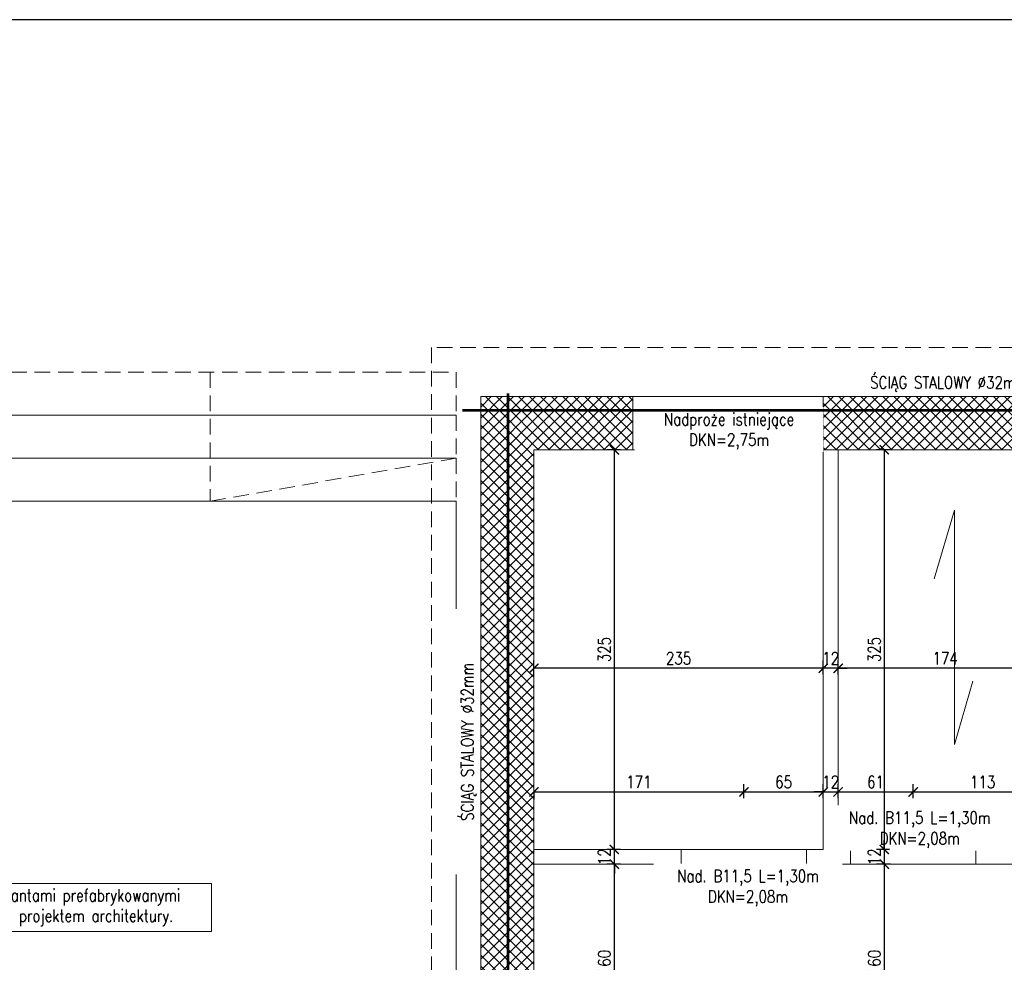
# Model space of a CAD drawing. Header units: millimetres. Extents: x 11984 to 50512, y -26688 to 13952.
# Tile 77 of 85: x 27287 to 28088, y 10915 to 11681. Entities that reach past the tile are written whole.
import ezdxf

# ---------------------------------------------------------------- set-up
doc = ezdxf.new("R2010")
doc.units = ezdxf.units.MM
doc.header["$MEASUREMENT"] = 0
doc.linetypes.add('HIDDEN', pattern=[9.525, 6.35, -3.175])
doc.layers.add('e-cad_opisy', color=7, linetype='Continuous')
doc.layers.add('e-cad_wypelnienia', color=254, linetype='Continuous')
for name, color, linetype, lineweight in [('e-cad_wymiary', 5, 'Continuous', 9), ('k-kreskowanie', 252, 'Continuous', 9), ('k-widok', 1, 'Continuous', 20), ('k-ściany działowe', 2, 'Continuous', 20), ('k-ściany istniejące', 190, 'Continuous', 18)]:
    doc.layers.add(name, color=color, linetype=linetype, lineweight=lineweight)
doc.styles.add('e-cad_1', font='simplex.shx', dxfattribs={"width": 0.8})
doc.dimstyles.new('e-cad_1_50_[cm]', dxfattribs={"dimscale": 5, "dimtxt": 2, "dimasz": 1.5, "dimexe": 1.25, "dimexo": 0.625, "dimtad": 1, "dimdec": 0, "dimrnd": 0.1, "dimdsep": 46, "dimtxsty": 'e-cad_1', "dimblk": 'ARCHTICK', "dimcen": 1.5, "dimclrd": 256, "dimclre": 256, "dimclrt": 7, "dimadec": 0, "dimazin": 0, "dimtfac": 1, "dimtdec": 0, "dimtix": 1, "dimtmove": 0, "dimatfit": 0, "dimfxl": 0, "dimarcsym": 0})

# ---------------------------------------------------------------- blocks, each defined once
blk = doc.blocks.new('_ArchTick')
at = {"color": 0, "linetype": 'ByBlock', "const_width": 0.15}
blk.add_lwpolyline([(-0.5, -0.5), (0.5, 0.5)], dxfattribs=at)
blk = doc.blocks.new('*D516')
at = {"layer": 'Defpoints', "color": 0}
for p in [(27770.99, 10994.32), (27800.68, 10994.32), (27800.68, 10834.32)]:
    blk.add_point(p, dxfattribs=at)
at = {"layer": 'e-cad_wymiary', "lineweight": -2}
for p, q in [((27775.99, 10994.32), (27764.74, 10994.32)), ((27770.99, 10834.32), (27770.99, 10994.32)), ((27775.99, 10834.32), (27764.74, 10834.32))]:
    blk.add_line(p, q, dxfattribs=at)
at = {"layer": 'e-cad_wymiary', "lineweight": -2, "xscale": 7.5, "yscale": 7.5, "zscale": 7.5}
for p, rotation in [((27770.99, 10994.32), 90), ((27770.99, 10834.32), 270)]:
    blk.add_blockref('_ArchTick', p, dxfattribs=dict(at, rotation=rotation))
at = {"layer": 'e-cad_wymiary', "color": 7, "insert": (27762.87, 10914.32), "char_height": 10, "attachment_point": 5, "rotation": 90, "style": 'e-cad_1'}
blk.add_mtext('160', dxfattribs=at)
blk = doc.blocks.new('*D517')
at = {"layer": 'Defpoints', "color": 0}
for p in [(27770.99, 11006.32), (27800.68, 11006.32), (27800.68, 10994.32)]:
    blk.add_point(p, dxfattribs=at)
at = {"layer": 'e-cad_wymiary', "lineweight": -2}
for p, q in [((27770.99, 11006.32), (27770.99, 11013.82)), ((27775.99, 11006.32), (27764.74, 11006.32)), ((27770.99, 10994.32), (27770.99, 11006.32)), ((27775.99, 10994.32), (27764.74, 10994.32)), ((27770.99, 10994.32), (27770.99, 10986.82))]:
    blk.add_line(p, q, dxfattribs=at)
at = {"layer": 'e-cad_wymiary', "lineweight": -2, "xscale": 7.5, "yscale": 7.5, "zscale": 7.5}
for p, rotation in [((27770.99, 11006.32), 270), ((27770.99, 10994.32), 90)]:
    blk.add_blockref('_ArchTick', p, dxfattribs=dict(at, rotation=rotation))
at = {"layer": 'e-cad_wymiary', "color": 7, "insert": (27762.87, 11000.32), "char_height": 10, "attachment_point": 5, "rotation": 90, "style": 'e-cad_1'}
blk.add_mtext('12', dxfattribs=at)
blk = doc.blocks.new('*D518')
at = {"layer": 'Defpoints', "color": 0}
for p in [(27770.99, 11331.32), (27785.98, 11331.32), (27800.68, 11006.32)]:
    blk.add_point(p, dxfattribs=at)
at = {"layer": 'e-cad_wymiary', "lineweight": -2}
for p, q in [((27775.99, 11331.32), (27764.74, 11331.32)), ((27770.99, 11006.32), (27770.99, 11331.32)), ((27775.99, 11006.32), (27764.74, 11006.32))]:
    blk.add_line(p, q, dxfattribs=at)
at = {"layer": 'e-cad_wymiary', "lineweight": -2, "xscale": 7.5, "yscale": 7.5, "zscale": 7.5}
for p, rotation in [((27770.99, 11331.32), 90), ((27770.99, 11006.32), 270)]:
    blk.add_blockref('_ArchTick', p, dxfattribs=dict(at, rotation=rotation))
at = {"layer": 'e-cad_wymiary', "color": 7, "insert": (27762.87, 11168.82), "char_height": 10, "attachment_point": 5, "rotation": 90, "style": 'e-cad_1'}
blk.add_mtext('325', dxfattribs=at)
blk = doc.blocks.new('*D519')
at = {"layer": 'Defpoints', "color": 0}
for p in [(27997.92, 11331.32), (27990.51, 11006.32), (27997.92, 11006.32)]:
    blk.add_point(p, dxfattribs=at)
at = {"layer": 'e-cad_wymiary', "lineweight": -2}
for p, q in [((27994.79, 11331.32), (27984.26, 11331.32)), ((27990.51, 11331.32), (27990.51, 11006.32)), ((27994.79, 11006.32), (27984.26, 11006.32))]:
    blk.add_line(p, q, dxfattribs=at)
at = {"layer": 'e-cad_wymiary', "lineweight": -2, "xscale": 7.5, "yscale": 7.5, "zscale": 7.5}
for p, rotation in [((27990.51, 11331.32), 90), ((27990.51, 11006.32), 270)]:
    blk.add_blockref('_ArchTick', p, dxfattribs=dict(at, rotation=rotation))
at = {"layer": 'e-cad_wymiary', "color": 7, "insert": (27982.38, 11168.82), "char_height": 10, "attachment_point": 5, "rotation": 90, "style": 'e-cad_1'}
blk.add_mtext('325', dxfattribs=at)
blk = doc.blocks.new('*D520')
at = {"layer": 'Defpoints', "color": 0}
for p in [(27997.92, 11006.32), (27990.51, 10994.32), (28006.62, 10994.32)]:
    blk.add_point(p, dxfattribs=at)
at = {"layer": 'e-cad_wymiary', "lineweight": -2}
for p, q in [((27990.51, 11006.32), (27990.51, 11013.82)), ((27994.79, 11006.32), (27984.26, 11006.32)), ((27990.51, 11006.32), (27990.51, 10994.32)), ((27995.51, 10994.32), (27984.26, 10994.32)), ((27990.51, 10994.32), (27990.51, 10986.82))]:
    blk.add_line(p, q, dxfattribs=at)
at = {"layer": 'e-cad_wymiary', "lineweight": -2, "xscale": 7.5, "yscale": 7.5, "zscale": 7.5}
for p, rotation in [((27990.51, 11006.32), 270), ((27990.51, 10994.32), 90)]:
    blk.add_blockref('_ArchTick', p, dxfattribs=dict(at, rotation=rotation))
at = {"layer": 'e-cad_wymiary', "color": 7, "insert": (27982.38, 11000.32), "char_height": 10, "attachment_point": 5, "rotation": 90, "style": 'e-cad_1'}
blk.add_mtext('12', dxfattribs=at)
blk = doc.blocks.new('*D521')
at = {"layer": 'Defpoints', "color": 0}
for p in [(28006.62, 10994.32), (27990.51, 10834.32), (28024.48, 10834.32)]:
    blk.add_point(p, dxfattribs=at)
at = {"layer": 'e-cad_wymiary', "lineweight": -2}
for p, q in [((27995.51, 10994.32), (27984.26, 10994.32)), ((27990.51, 10994.32), (27990.51, 10834.32)), ((27995.51, 10834.32), (27984.26, 10834.32))]:
    blk.add_line(p, q, dxfattribs=at)
at = {"layer": 'e-cad_wymiary', "lineweight": -2, "xscale": 7.5, "yscale": 7.5, "zscale": 7.5}
for p, rotation in [((27990.51, 10994.32), 90), ((27990.51, 10834.32), 270)]:
    blk.add_blockref('_ArchTick', p, dxfattribs=dict(at, rotation=rotation))
at = {"layer": 'e-cad_wymiary', "color": 7, "insert": (27982.38, 10914.32), "char_height": 10, "attachment_point": 5, "rotation": 90, "style": 'e-cad_1'}
blk.add_mtext('160', dxfattribs=at)
blk = doc.blocks.new('*D544')
at = {"layer": 'Defpoints', "color": 0}
for p in [(27952.92, 11153.61), (27952.92, 11130.89), (28127.04, 11126.32)]:
    blk.add_point(p, dxfattribs=at)
at = {"layer": 'e-cad_wymiary', "lineweight": -2}
for p, q in [((27952.92, 11148.61), (27952.92, 11159.86)), ((28127.04, 11148.61), (28127.04, 11159.86)), ((28127.04, 11153.61), (27952.92, 11153.61))]:
    blk.add_line(p, q, dxfattribs=at)
at = {"layer": 'e-cad_wymiary', "lineweight": -2, "xscale": 7.5, "yscale": 7.5, "zscale": 7.5, "rotation": 180}
blk.add_blockref('_ArchTick', (27952.92, 11153.61), dxfattribs=at)
at = {"layer": 'e-cad_wymiary', "lineweight": -2, "xscale": 7.5, "yscale": 7.5, "zscale": 7.5}
blk.add_blockref('_ArchTick', (28127.04, 11153.61), dxfattribs=at)
at = {"layer": 'e-cad_wymiary', "color": 7, "insert": (28039.98, 11161.73), "char_height": 10, "attachment_point": 5, "style": 'e-cad_1'}
blk.add_mtext('174', dxfattribs=at)
blk = doc.blocks.new('*D545')
at = {"layer": 'Defpoints', "color": 0}
for p in [(27940.92, 11153.61), (27940.92, 11130.89), (27952.92, 11130.89)]:
    blk.add_point(p, dxfattribs=at)
at = {"layer": 'e-cad_wymiary', "lineweight": -2}
for p, q in [((27940.92, 11148.61), (27940.92, 11159.86)), ((27952.92, 11148.61), (27952.92, 11159.86)), ((27940.92, 11153.61), (27933.42, 11153.61)), ((27952.92, 11153.61), (27940.92, 11153.61)), ((27952.92, 11153.61), (27960.42, 11153.61))]:
    blk.add_line(p, q, dxfattribs=at)
at = {"layer": 'e-cad_wymiary', "lineweight": -2, "xscale": 7.5, "yscale": 7.5, "zscale": 7.5}
blk.add_blockref('_ArchTick', (27940.92, 11153.61), dxfattribs=at)
at = {"layer": 'e-cad_wymiary', "lineweight": -2, "xscale": 7.5, "yscale": 7.5, "zscale": 7.5, "rotation": 180}
blk.add_blockref('_ArchTick', (27952.92, 11153.61), dxfattribs=at)
at = {"layer": 'e-cad_wymiary', "color": 7, "insert": (27946.92, 11161.73), "char_height": 10, "attachment_point": 5, "style": 'e-cad_1'}
blk.add_mtext('12', dxfattribs=at)
blk = doc.blocks.new('*D546')
at = {"layer": 'Defpoints', "color": 0}
for p in [(27705.55, 11153.61), (27705.55, 11130.89), (27940.92, 11130.89)]:
    blk.add_point(p, dxfattribs=at)
at = {"layer": 'e-cad_wymiary', "lineweight": -2}
for p, q in [((27705.55, 11148.61), (27705.55, 11159.86)), ((27940.92, 11148.61), (27940.92, 11159.86)), ((27940.92, 11153.61), (27705.55, 11153.61))]:
    blk.add_line(p, q, dxfattribs=at)
at = {"layer": 'e-cad_wymiary', "lineweight": -2, "xscale": 7.5, "yscale": 7.5, "zscale": 7.5, "rotation": 180}
blk.add_blockref('_ArchTick', (27705.55, 11153.61), dxfattribs=at)
at = {"layer": 'e-cad_wymiary', "lineweight": -2, "xscale": 7.5, "yscale": 7.5, "zscale": 7.5}
blk.add_blockref('_ArchTick', (27940.92, 11153.61), dxfattribs=at)
at = {"layer": 'e-cad_wymiary', "color": 7, "insert": (27823.23, 11161.73), "char_height": 10, "attachment_point": 5, "style": 'e-cad_1'}
blk.add_mtext('235', dxfattribs=at)
blk = doc.blocks.new('*D547')
at = {"layer": 'Defpoints', "color": 0}
for p in [(27705.55, 11054.87), (27876.37, 11053.05), (27876.37, 11006.32)]:
    blk.add_point(p, dxfattribs=at)
at = {"layer": 'e-cad_wymiary', "lineweight": -2}
for p, q in [((27876.37, 11048.05), (27876.37, 11059.3)), ((27705.55, 11053.05), (27705.55, 11046.8)), ((27705.55, 11053.05), (27876.37, 11053.05))]:
    blk.add_line(p, q, dxfattribs=at)
at = {"layer": 'e-cad_wymiary', "lineweight": -2, "xscale": 7.5, "yscale": 7.5, "zscale": 7.5, "rotation": 180}
blk.add_blockref('_ArchTick', (27705.55, 11053.05), dxfattribs=at)
at = {"layer": 'e-cad_wymiary', "lineweight": -2, "xscale": 7.5, "yscale": 7.5, "zscale": 7.5}
blk.add_blockref('_ArchTick', (27876.37, 11053.05), dxfattribs=at)
at = {"layer": 'e-cad_wymiary', "color": 7, "insert": (27790.96, 11061.17), "char_height": 10, "attachment_point": 5, "style": 'e-cad_1'}
blk.add_mtext('171', dxfattribs=at)
blk = doc.blocks.new('*D548')
at = {"layer": 'Defpoints', "color": 0}
for p in [(27940.92, 11053.05), (27940.92, 11037.03), (27876.37, 11006.32)]:
    blk.add_point(p, dxfattribs=at)
at = {"layer": 'e-cad_wymiary', "lineweight": -2}
for p, q in [((27876.37, 11048.05), (27876.37, 11059.3)), ((27940.92, 11048.05), (27940.92, 11059.3)), ((27876.37, 11053.05), (27940.92, 11053.05))]:
    blk.add_line(p, q, dxfattribs=at)
at = {"layer": 'e-cad_wymiary', "lineweight": -2, "xscale": 7.5, "yscale": 7.5, "zscale": 7.5, "rotation": 180}
blk.add_blockref('_ArchTick', (27876.37, 11053.05), dxfattribs=at)
at = {"layer": 'e-cad_wymiary', "lineweight": -2, "xscale": 7.5, "yscale": 7.5, "zscale": 7.5}
blk.add_blockref('_ArchTick', (27940.92, 11053.05), dxfattribs=at)
at = {"layer": 'e-cad_wymiary', "color": 7, "insert": (27908.65, 11061.17), "char_height": 10, "attachment_point": 5, "style": 'e-cad_1'}
blk.add_mtext('65', dxfattribs=at)
blk = doc.blocks.new('*D549')
at = {"layer": 'Defpoints', "color": 0}
for p in [(27952.92, 11053.05), (27940.92, 11037.03), (27952.92, 11037.07)]:
    blk.add_point(p, dxfattribs=at)
at = {"layer": 'e-cad_wymiary', "lineweight": -2}
for p, q in [((27940.92, 11048.05), (27940.92, 11059.3)), ((27952.92, 11048.05), (27952.92, 11059.3)), ((27940.92, 11053.05), (27933.42, 11053.05)), ((27940.92, 11053.05), (27952.92, 11053.05)), ((27952.92, 11053.05), (27960.42, 11053.05))]:
    blk.add_line(p, q, dxfattribs=at)
at = {"layer": 'e-cad_wymiary', "lineweight": -2, "xscale": 7.5, "yscale": 7.5, "zscale": 7.5}
blk.add_blockref('_ArchTick', (27940.92, 11053.05), dxfattribs=at)
at = {"layer": 'e-cad_wymiary', "lineweight": -2, "xscale": 7.5, "yscale": 7.5, "zscale": 7.5, "rotation": 180}
blk.add_blockref('_ArchTick', (27952.92, 11053.05), dxfattribs=at)
at = {"layer": 'e-cad_wymiary', "color": 7, "insert": (27946.92, 11061.17), "char_height": 10, "attachment_point": 5, "style": 'e-cad_1'}
blk.add_mtext('12', dxfattribs=at)
blk = doc.blocks.new('*D550')
at = {"layer": 'Defpoints', "color": 0}
for p in [(28013.92, 11053.05), (27952.92, 11037.07), (28013.92, 11006.32)]:
    blk.add_point(p, dxfattribs=at)
at = {"layer": 'e-cad_wymiary', "lineweight": -2}
for p, q in [((27952.92, 11048.05), (27952.92, 11059.3)), ((28013.92, 11048.05), (28013.92, 11059.3)), ((27952.92, 11053.05), (28013.92, 11053.05))]:
    blk.add_line(p, q, dxfattribs=at)
at = {"layer": 'e-cad_wymiary', "lineweight": -2, "xscale": 7.5, "yscale": 7.5, "zscale": 7.5, "rotation": 180}
blk.add_blockref('_ArchTick', (27952.92, 11053.05), dxfattribs=at)
at = {"layer": 'e-cad_wymiary', "lineweight": -2, "xscale": 7.5, "yscale": 7.5, "zscale": 7.5}
blk.add_blockref('_ArchTick', (28013.92, 11053.05), dxfattribs=at)
at = {"layer": 'e-cad_wymiary', "color": 7, "insert": (27983.42, 11061.17), "char_height": 10, "attachment_point": 5, "style": 'e-cad_1'}
blk.add_mtext('61', dxfattribs=at)
blk = doc.blocks.new('*D551')
at = {"layer": 'Defpoints', "color": 0}
for p in [(28127.04, 11053.05), (28127.04, 11034.48), (28013.92, 11006.32)]:
    blk.add_point(p, dxfattribs=at)
at = {"layer": 'e-cad_wymiary', "lineweight": -2}
for p, q in [((28013.92, 11048.05), (28013.92, 11059.3)), ((28127.04, 11048.05), (28127.04, 11059.3)), ((28013.92, 11053.05), (28127.04, 11053.05))]:
    blk.add_line(p, q, dxfattribs=at)
at = {"layer": 'e-cad_wymiary', "lineweight": -2, "xscale": 7.5, "yscale": 7.5, "zscale": 7.5, "rotation": 180}
blk.add_blockref('_ArchTick', (28013.92, 11053.05), dxfattribs=at)
at = {"layer": 'e-cad_wymiary', "lineweight": -2, "xscale": 7.5, "yscale": 7.5, "zscale": 7.5}
blk.add_blockref('_ArchTick', (28127.04, 11053.05), dxfattribs=at)
at = {"layer": 'e-cad_wymiary', "color": 7, "insert": (28070.48, 11061.17), "char_height": 10, "attachment_point": 5, "style": 'e-cad_1'}
blk.add_mtext('113', dxfattribs=at)

msp = doc.modelspace()

# ---------------------------------------------------------------- hatches: boundary and pattern name
at = {"layer": 'k-kreskowanie'}
h = msp.add_hatch(dxfattribs=at)
h.set_pattern_fill('ANSI37', color=256, scale=2, style=0)
h.set_pattern_definition([(45, (28373.457, -11648.78), (-4.490128, 4.490128), []), (135, (28373.457, -11648.78), (-4.490128, -4.490128), [])])
h.paths.add_polyline_path([(27927.37, 10359.34), (27927.37, 10402.52), (27937.53, 10402.52), (27937.53, 10552.38), (27962.93, 10552.38), (27962.93, 10402.52), (28375.26, 10402.52), (28375.26, 10522.75), (28418.44, 10522.75), (28418.44, 9739.58), (28375.26, 9739.58), (28310.14, 9739.58), (28310.14, 9782.76), (28375.26, 9782.76), (28375.26, 10359.34)])
h.paths.add_polyline_path([(27927.37, 10791.99), (27927.37, 10834.32), (27937.53, 10834.32), (28375.26, 10834.32), (28375.26, 11331.32), (28293.98, 11331.32), (28293.98, 11374.5), (28418.44, 11374.5), (28418.44, 10677.69), (28375.26, 10677.69), (28375.26, 10791.99), (27962.93, 10791.99), (27962.93, 10654.38), (27937.53, 10654.38), (27937.53, 10791.99)])
h.paths.add_polyline_path([(28013.73, 10806.38), (28034.05, 10806.38), (28034.05, 10819.93), (28013.73, 10819.93)], flags=16)
h.paths.add_polyline_path([(27974.79, 10806.38), (27993.41, 10806.38), (27993.41, 10819.93), (27974.79, 10819.93)], flags=16)
h.paths.add_polyline_path([(25423.3, 10686.04), (25423.3, 11090.05), (25468.3, 11090.05), (25468.3, 10833.52), (25771.3, 10833.52), (25771.3, 10927.02), (25795.3, 10927.02), (25795.3, 10833.52), (25802.3, 10833.52), (25802.3, 10794.52), (25468.3, 10794.52), (25468.3, 10686.04)])
h.paths.add_polyline_path([(27545.53, 10791.99), (27545.53, 10834.32), (27662.37, 10834.32), (27662.37, 11374.5), (27785.98, 11374.5), (27785.98, 11331.32), (27705.55, 11331.32), (27705.55, 10834.32), (27727.56, 10834.32), (27727.56, 10791.99), (27714.68, 10791.99), (27714.68, 10816.54), (27639.68, 10816.54), (27639.68, 10791.99)])
h.paths.add_polyline_path([(25423.3, 10284.84), (25423.3, 10539.8), (25468.3, 10539.8), (25468.3, 10402.52), (25595.68, 10402.52), (25904.3, 10402.52), (25904.3, 10422.52), (25930.34, 10422.52), (25930.34, 10402.52), (25952.83, 10402.52), (25952.83, 10359.34), (25468.3, 10359.34), (25468.3, 10284.84)])
h.paths.add_polyline_path([(26715.79, 10359.34), (26715.79, 10402.52), (26815.7, 10402.52), (26815.7, 10017.29), (26908.83, 10017.29), (26908.83, 9992.74), (26815.7, 9992.74), (26815.7, 9907.76), (26790.3, 9907.76), (26790.3, 10359.34)])
h.paths.add_polyline_path([(26407.3, 10791.99), (26407.3, 10834.32), (26415.3, 10834.32), (26415.3, 10862.32), (26460.3, 10862.32), (26460.3, 10834.32), (26661.61, 10834.32), (26661.61, 10791.99), (26602.34, 10791.99), (26602.34, 10566.78), (26588.34, 10566.78), (26588.34, 10791.99)])
h.paths.add_polyline_path([(27030.91, 9992.74), (27030.91, 10017.29), (27040.91, 10017.29), (27040.91, 10402.52), (27172.47, 10402.52), (27172.47, 10359.34), (27078.47, 10359.34), (27078.47, 10281.34), (27065.47, 10281.34), (27065.47, 9907.76), (27040.91, 9907.76), (27040.91, 9992.74)])
h.paths.add_polyline_path([(27429.77, 10359.34), (27429.77, 10402.52), (27827.47, 10402.52), (27827.47, 10359.34), (27749.03, 10359.34), (27749.03, 10281.34), (27710.63, 10281.34), (27710.63, 10359.34)])
h.paths.add_polyline_path([(27722.63, 10293.34), (27737.03, 10293.34), (27737.03, 10314.34), (27722.63, 10314.34)], flags=16)
h.paths.add_polyline_path([(27722.63, 10326.34), (27737.03, 10326.34), (27737.03, 10347.34), (27722.63, 10347.34)], flags=16)
h.paths.add_polyline_path([(25423.3, 9739.58), (25423.3, 10131.59), (25468.3, 10131.59), (25468.3, 9782.76), (25524.89, 9782.76), (25524.89, 9739.58)])
h.paths.add_polyline_path([(26086.59, 10794.52), (26086.59, 10833.52), (26140.3, 10833.52), (26140.3, 10849.32), (26181.3, 10849.32), (26181.3, 10834.32), (26317.3, 10834.32), (26317.3, 10801.99), (26304.3, 10801.99), (26304.3, 10793.99), (26284.34, 10793.99), (26284.34, 10731.52), (26267.34, 10731.52), (26267.34, 10794.52)])
h.paths.add_polyline_path([(26042.83, 10359.34), (26042.83, 10402.52), (26414.3, 10402.52), (26414.3, 10359.34)])
h.paths.add_polyline_path([(27179.77, 10791.99), (27179.77, 10834.32), (27390.59, 10834.32), (27390.59, 10791.99)])
h.paths.add_polyline_path([(26816.55, 10791.99), (26816.55, 10834.32), (27024.83, 10834.32), (27024.83, 10791.99)])
h.paths.add_polyline_path([(27940.92, 11331.32), (27940.92, 11374.5), (28139.04, 11374.5), (28139.04, 11331.32)])
h.paths.add_polyline_path([(27664.13, 9739.58), (27664.13, 9782.76), (27710.63, 9782.76), (27710.63, 9812.76), (27736.03, 9812.76), (27736.03, 9782.76), (27770.25, 9782.76), (27770.25, 9739.58)])
h.paths.add_polyline_path([(26720.94, 9739.58), (26720.94, 9782.76), (26850.88, 9782.76), (26850.88, 9739.58)])
h.paths.add_polyline_path([(26993.88, 9739.58), (26993.88, 9782.76), (27123.82, 9782.76), (27123.82, 9739.58), (27007.05, 9739.58)])
h.paths.add_polyline_path([(26516.3, 10359.34), (26516.3, 10402.52), (26625.2, 10402.52), (26625.2, 10359.34)])
h.paths.add_polyline_path([(25904.3, 10774.52), (25904.3, 10833.52), (25980.3, 10833.52), (25980.3, 10794.52), (25930.34, 10794.52), (25930.34, 10774.52)])
h.paths.add_polyline_path([(26074.94, 9739.58), (26074.94, 9782.76), (26171.32, 9782.76), (26171.32, 9739.58)])
h.paths.add_polyline_path([(27272.37, 10359.34), (27272.37, 10402.52), (27327.77, 10402.52), (27327.77, 10359.34)])
h.paths.add_polyline_path([(25674.89, 9739.58), (25674.89, 9782.76), (25725.12, 9782.76), (25725.12, 9739.58)])
h.paths.add_polyline_path([(26267.34, 10604.52), (26267.34, 10731.52), (26284.34, 10731.52), (26284.34, 10604.52)])
h.paths.add_polyline_path([(26521.13, 9739.58), (26521.13, 9782.76), (26570.94, 9782.76), (26570.94, 9739.58)])
h.paths.add_polyline_path([(26321.32, 9739.58), (26321.32, 9782.76), (26371.13, 9782.76), (26371.13, 9739.58)])
h.paths.add_polyline_path([(25875.12, 9739.58), (25875.12, 9782.76), (25924.94, 9782.76), (25924.94, 9739.58)])
h.paths.add_polyline_path([(27273.82, 9739.58), (27273.82, 9782.76), (27319.4, 9782.76), (27319.4, 9739.58)])
h.paths.add_polyline_path([(27920.25, 9739.58), (27920.25, 9782.76), (27965.4, 9782.76), (27965.4, 9739.58)])
h.paths.add_polyline_path([(27469.4, 9739.58), (27469.4, 9782.76), (27514.13, 9782.76), (27514.13, 9739.58)])
h.paths.add_polyline_path([(28115.4, 9739.58), (28115.4, 9782.76), (28160.14, 9782.76), (28160.14, 9739.58)])
h.paths.add_polyline_path([(25771.3, 11029.02), (25771.3, 11072.32), (25795.3, 11072.32), (25795.3, 11051.92), (25795.3, 11029.02)])
h.paths.add_polyline_path([(27959.21, 10448.92), (27941.26, 10448.92), (27941.26, 10463.92), (27959.21, 10463.92)], flags=24)
h.paths.add_polyline_path([(27989.88, 10389.91), (27989.88, 10371.96), (27974.88, 10371.96), (27974.88, 10389.91)], flags=24)
h.paths.add_polyline_path([(28328.34, 10389.91), (28328.34, 10371.96), (28313.34, 10371.96), (28313.34, 10389.91)], flags=24)
h.paths.add_polyline_path([(27989.88, 10822.13), (27989.88, 10804.18), (27974.88, 10804.18), (27974.88, 10822.13)], flags=24)
h.paths.add_polyline_path([(28328.34, 10822.13), (28328.34, 10804.18), (28313.34, 10804.18), (28313.34, 10822.13)], flags=24)
h.paths.add_polyline_path([(25792.47, 10866.66), (25774.13, 10866.66), (25774.13, 10881.66), (25792.47, 10881.66)], flags=24)
h.paths.add_polyline_path([(25686.35, 10822.81), (25686.35, 10805.24), (25671.35, 10805.24), (25671.35, 10822.81)], flags=24)
h.paths.add_polyline_path([(26811.98, 10109.31), (26794.02, 10109.31), (26794.02, 10124.31), (26811.98, 10124.31)], flags=24)
h.paths.add_polyline_path([(26811.98, 10283.57), (26794.02, 10283.57), (26794.02, 10298.57), (26811.98, 10298.57)], flags=24)
h.paths.add_polyline_path([(26746.78, 10389.91), (26746.78, 10371.96), (26731.78, 10371.96), (26731.78, 10389.91)], flags=24)
h.paths.add_polyline_path([(26872.85, 10013.99), (26872.85, 9996.04), (26857.85, 9996.04), (26857.85, 10013.99)], flags=24)
h.paths.add_polyline_path([(26811.98, 10304.98), (26794.02, 10304.98), (26794.02, 10319.98), (26811.98, 10319.98)], flags=24)
h.paths.add_polyline_path([(27157.91, 10389.91), (27157.91, 10371.96), (27142.91, 10371.96), (27142.91, 10389.91)], flags=24)
h.paths.add_polyline_path([(27062.17, 10109.31), (27044.21, 10109.31), (27044.21, 10124.31), (27062.17, 10124.31)], flags=24)
h.paths.add_polyline_path([(27068.67, 10283.57), (27050.71, 10283.57), (27050.71, 10298.57), (27068.67, 10298.57)], flags=24)
h.paths.add_polyline_path([(27068.67, 10304.98), (27050.71, 10304.98), (27050.71, 10319.98), (27068.67, 10319.98)], flags=24)
h.paths.add_polyline_path([(27585.58, 10389.91), (27585.58, 10371.96), (27570.58, 10371.96), (27570.58, 10389.91)], flags=24)
h.paths.add_polyline_path([(27770.37, 10389.91), (27770.37, 10371.96), (27755.37, 10371.96), (27755.37, 10389.91)], flags=24)
h.paths.add_polyline_path([(27738.8, 10304.98), (27720.85, 10304.98), (27720.85, 10319.98), (27738.8, 10319.98)], flags=24)
h.paths.add_polyline_path([(26110.57, 10822.81), (26110.57, 10805.24), (26095.57, 10805.24), (26095.57, 10822.81)], flags=24)
h.paths.add_polyline_path([(26367.46, 10389.91), (26367.46, 10371.96), (26352.46, 10371.96), (26352.46, 10389.91)], flags=24)
h.paths.add_polyline_path([(26284.05, 10652.29), (26267.63, 10652.29), (26267.63, 10667.29), (26284.05, 10667.29)], flags=24)
h.paths.add_polyline_path([(27711.59, 10243.02), (27477.64, 10243.02), (27477.64, 10296.6), (27711.59, 10296.6)], flags=9)
h.paths.add_polyline_path([(27959.21, 10652.29), (27941.26, 10652.29), (27941.26, 10667.29), (27959.21, 10667.29)], flags=9)
h.paths.add_polyline_path([(25686.35, 10412.6), (25686.35, 10395.03), (25671.35, 10395.03), (25671.35, 10412.6)], flags=9)
h.paths.add_polyline_path([(27940.67, 10730.09), (27924.24, 10730.09), (27924.24, 10745.09), (27940.67, 10745.09)], flags=9)
h.paths.add_polyline_path([(26603.74, 10652.29), (26586.94, 10652.29), (26586.94, 10667.29), (26603.74, 10667.29)], flags=9)
h.paths.add_polyline_path([(25803.97, 10866.66), (25793.63, 10866.66), (25793.63, 10881.66), (25803.97, 10881.66)], flags=9)

# ---------------------------------------------------------------- linework, layer by layer
at = {"layer": 'e-cad_wymiary', "linetype": 'HIDDEN', "ltscale": 2, "const_width": 2}
msp.add_lwpolyline([(27684.54, 11377.2), (27684.54, 10776.11)], dxfattribs=at)
at = {"layer": 'k-widok', "linetype": 'HIDDEN', "ltscale": 2}
for p, q in [((27442.37, 11394.5), (27442.37, 11289.5)), ((27442.37, 11289.5), (27642.37, 11324.5))]:
    msp.add_line(p, q, dxfattribs=at)
at = {"layer": 'k-widok'}
for p, q in [((27785.98, 11374.5), (27940.92, 11374.5)), ((27785.98, 11331.32), (27940.92, 11331.32)), ((27825.37, 11006.32), (27927.37, 11006.32)), ((27962.92, 11006.32), (28064.92, 11006.32)), ((27825.37, 10994.32), (27927.37, 10994.32)), ((27962.92, 10994.32), (28064.92, 10994.32))]:
    msp.add_line(p, q, dxfattribs=at)
for points in [[(26954.63, 11394.5), (26954.63, 11534.5), (26480.3, 11534.5), (26480.3, 10854.32), (27642.37, 10854.32), (27642.37, 11289.5), (27242.37, 11289.5), (27242.37, 11114.5), (26653.3, 11114.5), (26653.3, 11254.5), (27069.3, 11254.5), (27069.3, 11254.5), (26480.3, 11254.5)], [(28030.93, 11226.41), (28047.65, 11282.18), (28047.65, 11091.58), (28062.55, 11143.22)]]:
    msp.add_lwpolyline(points, dxfattribs=at)
at = {"layer": 'k-widok', "linetype": 'HIDDEN', "ltscale": 2}
for points in [[(27242.37, 11394.5), (27642.37, 11394.5), (27642.37, 11359.5), (27242.37, 11359.5)], [(27242.37, 11359.5), (27642.37, 11359.5), (27642.37, 11324.5), (27242.37, 11324.5)], [(27242.37, 11324.5), (27642.37, 11324.5), (27642.37, 11289.5), (27242.37, 11289.5)]]:
    msp.add_lwpolyline(points, close=True, dxfattribs=at)
at = {"layer": 'k-ściany działowe'}
for points in [[(27940.92, 11331.32), (27940.92, 11006.32), (27927.37, 11006.32), (27927.37, 10994.32), (27962.92, 10994.32), (27962.92, 11006.32), (27952.92, 11006.32), (27952.92, 11331.32), (27940.92, 11331.32)], [(28064.92, 11006.32), (28127.04, 11006.32), (28127.04, 11126.32), (28375.26, 11126.32), (28375.26, 11114.32), (28139.04, 11114.32), (28139.04, 11006.32), (28153.04, 11006.32), (28153.04, 10994.32), (28139.04, 10994.32), (28139.04, 10984.32), (28127.04, 10984.32), (28127.04, 10994.32), (28064.92, 10994.32), (28064.92, 11006.32)]]:
    msp.add_lwpolyline(points, dxfattribs=at)
msp.add_lwpolyline([(27825.37, 10994.32), (27705.55, 10994.32), (27705.55, 11006.32), (27825.37, 11006.32)], close=True, dxfattribs=at)
at = {"layer": 'k-ściany istniejące'}
msp.add_line((28042.92, 11331.32), (27952.92, 11331.32), dxfattribs=at)
for points in [[(27785.98, 11374.5), (27662.37, 11374.5), (27662.37, 10834.32)], [(27785.98, 11331.32), (27785.98, 11374.5)], [(27785.98, 11358.41), (27785.98, 11374.5)], [(28139.04, 11374.5), (27940.92, 11374.5)], [(27940.92, 11374.5), (27940.92, 11331.32)], [(27940.92, 11358.41), (27940.92, 11374.5)], [(27705.55, 11331.32), (27785.98, 11331.32)], [(27785.98, 11331.32), (27705.55, 11331.32), (27705.55, 10834.32)], [(27940.92, 11331.32), (28139.04, 11331.32)], [(28139.04, 11331.32), (27940.92, 11331.32)], [(27705.55, 10834.32), (27705.55, 11134.32)]]:
    msp.add_lwpolyline(points, dxfattribs=at)

# ---------------------------------------------------------------- dimensions: what is measured, and where the dimension line sits
at = {"layer": 'e-cad_wymiary'}
for base, p1, p2, picture, middle in [((27705.55, 11153.61), (27940.92, 11130.89), (27705.55, 11130.89), '*D546', (27823.23, 11161.73)), ((27940.92, 11153.61), (27952.92, 11130.89), (27940.92, 11130.89), '*D545', (27946.92, 11161.73)), ((27952.92, 11153.61), (28127.04, 11126.32), (27952.92, 11130.89), '*D544', (28039.98, 11161.73)), ((27940.92, 11053.05), (27876.37, 11006.32), (27940.92, 11037.03), '*D548', (27908.65, 11061.17))]:
    dim = msp.add_linear_dim(base=base, p1=p1, p2=p2, dimstyle='e-cad_1_50_[cm]', override={"dimtmove": 1}, dxfattribs=at)
    dim.commit()
    dim.dimension.update_dxf_attribs({"geometry": picture, "text_midpoint": middle})
dim = msp.add_linear_dim(base=(27876.37, 11053.05), p1=(27705.55, 11054.87), p2=(27876.37, 11006.32), dimstyle='e-cad_1_50_[cm]', dxfattribs=at)
dim.commit()
dim.dimension.update_dxf_attribs({"geometry": '*D547', "text_midpoint": (27790.96, 11061.17)})
for base, p1, p2, picture, middle in [((27770.99, 11006.32), (27800.68, 10994.32), (27800.68, 11006.32), '*D517', (27762.87, 11000.32)), ((27770.99, 10994.32), (27800.68, 10834.32), (27800.68, 10994.32), '*D516', (27762.87, 10914.32)), ((27990.51, 10834.32), (28006.62, 10994.32), (28024.48, 10834.32), '*D521', (27982.38, 10914.32))]:
    dim = msp.add_linear_dim(base=base, p1=p1, p2=p2, angle=90, dimstyle='e-cad_1_50_[cm]', override={"dimtmove": 1}, dxfattribs=at)
    dim.commit()
    dim.dimension.update_dxf_attribs({"geometry": picture, "text_midpoint": middle})

# ---------------------------------------------------------------- next in the draw order: texts
at = {"layer": 'e-cad_opisy', "linetype": 'Continuous', "char_height": 10, "attachment_point": 2, "style": 'e-cad_1', "bg_fill": 2}
for s, insert, width in [('Nadproże istniejące\\PDKN=2,75m', (27864.26, 11361.11), 143.6031), ('Nad. B11,5 L=1,30m\\PDKN=2,08m', (28019.3, 11037.07), 143.6031), ('Nad. B11,5 L=1,30m\\PDKN=2,08m', (27879.66, 10989.68), 143.6031), ('Wypełnieni tarasu elemantami prefabrykowanymi betonowymi zgodnie z projektem architektury. ', (27286.8, 10974.02), 317.4606)]:
    msp.add_mtext(s, dxfattribs=dict(at, insert=insert, width=width))

# ---------------------------------------------------------------- next in the draw order: linework, layer by layer
at = {"layer": 'e-cad_wymiary', "linetype": 'HIDDEN', "ltscale": 2, "const_width": 2}
msp.add_lwpolyline([(28432.75, 11363.35), (27647.28, 11363.35)], dxfattribs=at)
at = {"layer": 'e-cad_wypelnienia'}
msp.add_lwpolyline([(25209.96, 8811.05), (29264.96, 8811.05), (29264.96, 11681.05), (25209.96, 11681.05)], close=True, dxfattribs=at)
at = {"layer": 'k-widok', "color": 4, "linetype": 'HIDDEN', "ltscale": 2}
msp.add_lwpolyline([(25383.3, 11408.7), (25383.3, 9699.58), (28458.44, 9699.58), (28458.44, 11414.5), (27622.37, 11414.5), (27622.37, 10874.32), (26219.37, 10874.32), (26219.37, 11408.7), (25383.3, 11408.7)], dxfattribs=at)
at = {"layer": 'k-widok'}
msp.add_lwpolyline([(27133.3, 10978.62), (27443.32, 10978.62), (27443.32, 10939.6), (27133.3, 10939.6)], close=True, dxfattribs=at)

# ---------------------------------------------------------------- next in the draw order: dimensions: what is measured, and where the dimension line sits
at = {"layer": 'e-cad_wymiary'}
for base, p1, p2, picture, middle in [((27770.99, 11331.32), (27800.68, 11006.32), (27785.98, 11331.32), '*D518', (27762.87, 11168.82)), ((27990.51, 10994.32), (27997.92, 11006.32), (28006.62, 10994.32), '*D520', (27982.38, 11000.32))]:
    dim = msp.add_linear_dim(base=base, p1=p1, p2=p2, angle=90, dimstyle='e-cad_1_50_[cm]', override={"dimtmove": 1}, dxfattribs=at)
    dim.commit()
    dim.dimension.update_dxf_attribs({"geometry": picture, "text_midpoint": middle})
dim = msp.add_linear_dim(base=(27990.51, 11006.32), p1=(27997.92, 11331.32), p2=(27997.92, 11006.32), angle=90, dimstyle='e-cad_1_50_[cm]', dxfattribs=at)
dim.commit()
dim.dimension.update_dxf_attribs({"geometry": '*D519', "text_midpoint": (27982.38, 11168.82)})
for base, p1, p2, picture, middle in [((27952.92, 11053.05), (27940.92, 11037.03), (27952.92, 11037.07), '*D549', (27946.92, 11061.17)), ((28013.92, 11053.05), (27952.92, 11037.07), (28013.92, 11006.32), '*D550', (27983.42, 11061.17)), ((28127.04, 11053.05), (28013.92, 11006.32), (28127.04, 11034.48), '*D551', (28070.48, 11061.17))]:
    dim = msp.add_linear_dim(base=base, p1=p1, p2=p2, dimstyle='e-cad_1_50_[cm]', override={"dimtmove": 1}, dxfattribs=at)
    dim.commit()
    dim.dimension.update_dxf_attribs({"geometry": picture, "text_midpoint": middle})

# ---------------------------------------------------------------- next in the draw order: texts
at = {"layer": 'e-cad_opisy', "linetype": 'Continuous', "insert": (28043.3, 11391.01), "char_height": 10, "width": 205.7718, "attachment_point": 2, "style": 'e-cad_1', "bg_fill": 2}
msp.add_mtext('ŚCIĄG STALOWY %%C32mm', dxfattribs=at)
at = {"layer": 'e-cad_opisy', "linetype": 'Continuous', "insert": (27646.44, 11093.88), "char_height": 10, "width": 205.7718, "attachment_point": 2, "rotation": 90, "style": 'e-cad_1', "bg_fill": 2}
msp.add_mtext('ŚCIĄG STALOWY %%C32mm', dxfattribs=at)

doc.saveas('drawing.dxf')
